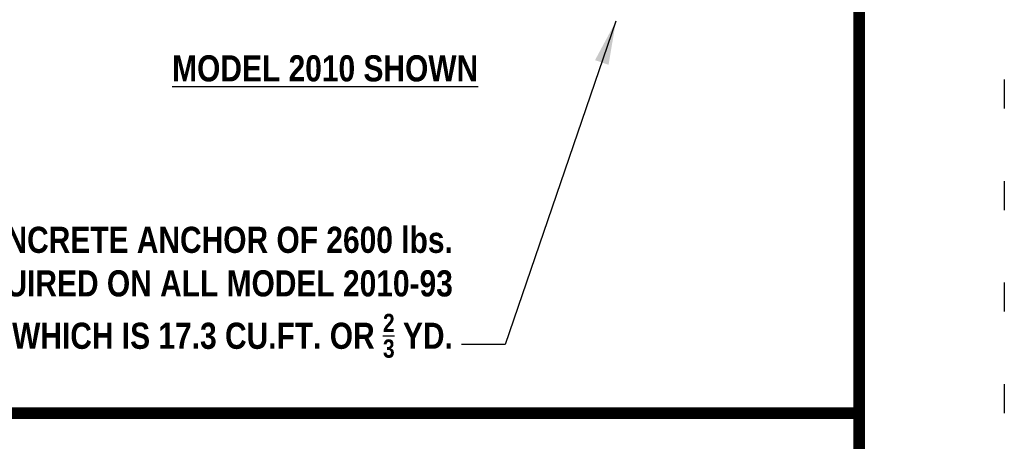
# Model space of a CAD drawing. Header units: inches. Extents: x 16.2 to 26.4, y 27.8 to 38.8.
# Tile 169 of 172: x 23.1 to 26.4, y 30.2 to 31.6. Entities that reach past the tile are written whole.
import ezdxf

# ---------------------------------------------------------------- set-up
doc = ezdxf.new("R2010")
doc.units = ezdxf.units.IN
doc.header["$MEASUREMENT"] = 0
doc.linetypes.add('DOT2', pattern=[0.125, 0, -0.125])
doc.layers.add('BORDER', color=7, linetype='Continuous')
doc.layers.add('DIMENSIONS', color=7, linetype='Continuous')
doc.styles.get("Standard").update_dxf_attribs({"font": 'arial.ttf'})
doc.styles.add('TECHNICAL', font='techb___.ttf')
doc.dimstyles.get("Standard").update_dxf_attribs({"dimtxt": 0.18, "dimasz": 0.18, "dimexe": 0.18, "dimexo": 0.0625, "dimgap": 0.09, "dimtad": 0, "dimtih": 1, "dimtoh": 1, "dimdec": 4, "dimzin": 0, "dimdsep": 46, "dimtxsty": 'Standard', "dimcen": 0.09, "dimadec": 0, "dimazin": 0, "dimtfac": 1, "dimtdec": 4, "dimtofl": 0, "dimtmove": 0, "dimatfit": 3, "dimfxl": 1, "dimtolj": 1, "dimtzin": 0, "dimarcsym": 0})

msp = doc.modelspace()

# ---------------------------------------------------------------- linework, layer by layer
at = {"layer": 'BORDER', "const_width": 0.04}
msp.add_lwpolyline([(18.44241, 28.27817), (18.44241, 38.27817), (25.94241, 38.27817), (25.94241, 28.27817)], close=True, dxfattribs=at)
msp.add_lwpolyline([(18.44241, 30.27816), (25.94241, 30.27816)], dxfattribs=at)
at = {"layer": 'DEFPOINTS', "linetype": 'DOT2', "ltscale": 2}
msp.add_lwpolyline([(17.94241, 27.77817), (17.94241, 38.77817), (26.44241, 38.77817), (26.44241, 27.77817)], close=True, dxfattribs=at)

# ---------------------------------------------------------------- texts
at = {"layer": 'DIMENSIONS', "style": 'TECHNICAL'}
msp.add_text('%%UMODEL 2010 SHOWN', height=0.09, dxfattribs=at).set_placement((23.5763, 31.42145))
at = {"layer": 'DIMENSIONS', "insert": (24.54301, 30.46923), "char_height": 0.09, "attachment_point": 9, "style": 'TECHNICAL'}
msp.add_mtext('\\A1;A CONCRETE ANCHOR OF 2600 lbs.\\PIS REQUIRED ON ALL MODEL 2010-93\\PWHICH IS 17.3 CU.FT. OR {\\H0.7x;\\S2/3;} YD.', dxfattribs=at)

# ---------------------------------------------------------------- leaders
at = {"layer": 'DIMENSIONS', "annotation_type": 0, "has_hookline": 1, "hookline_direction": 1, "text_width": 2.21895}
msp.add_leader([(25.10468, 31.62859), (24.72301, 30.51423), (24.57301, 30.51423)], dimstyle='Standard', override={"dimasz": 0.15, "dimgap": 0.03}, dxfattribs=at)

doc.saveas('drawing.dxf')
